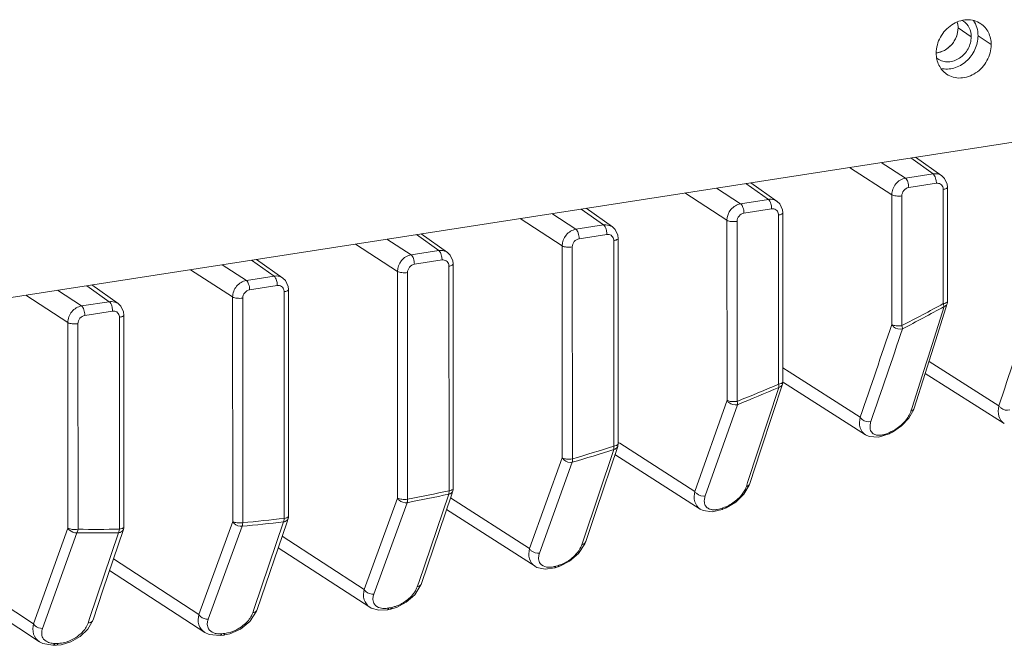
# Model space of a CAD drawing. Header units: millimetres. Extents: x 29170 to 33192, y 36 to 3108.
# Tile 131 of 256: x 30598 to 30662, y 2580 to 2621. Entities that reach past the tile are written whole.
import ezdxf

# ---------------------------------------------------------------- set-up
doc = ezdxf.new("R2010")
doc.units = ezdxf.units.MM
doc.layers.add('细实线', color=7, linetype='Continuous', lineweight=13)

msp = doc.modelspace()

# ---------------------------------------------------------------- linework, layer by layer
at = {"layer": '细实线'}
for p, q in [((30659.335, 2620.251), (30660.197, 2619.666)), ((30661.51, 2619.151), (30660.648, 2619.736)), ((30571.407, 2598.558), (30666.796, 2613.349)), ((30657.695, 2610.663), (30656.221, 2611.709)), ((30658.272, 2610.534), (30656.546, 2611.759)), ((30654.976, 2609.292), (30652.211, 2611.087)), ((30655.875, 2610.381), (30654.289, 2611.41)), ((30655.875, 2610.381), (30657.695, 2610.663)), ((30658.449, 2610.365), (30658.272, 2610.534)), ((30658.626, 2609.987), (30658.449, 2610.365)), ((30645.046, 2608.702), (30643.461, 2609.731)), ((30646.867, 2608.984), (30645.393, 2610.03)), ((30647.444, 2608.854), (30645.717, 2610.08)), ((30656.09, 2609.761), (30657.91, 2610.044)), ((30658.362, 2609.641), (30658.364, 2602.14)), ((30658.646, 2609.787), (30658.626, 2609.987)), ((30658.646, 2609.787), (30658.648, 2602.289)), ((30644.148, 2607.613), (30641.382, 2609.408)), ((30645.046, 2608.702), (30646.867, 2608.984)), ((30654.978, 2600.765), (30654.976, 2609.292)), ((30655.641, 2600.694), (30655.639, 2609.218)), ((30634.565, 2608.351), (30636.038, 2607.305)), ((30634.889, 2608.401), (30636.616, 2607.175)), ((30645.262, 2608.082), (30647.082, 2608.365)), ((30647.621, 2608.686), (30647.444, 2608.854)), ((30647.797, 2608.308), (30647.621, 2608.686)), ((30647.818, 2608.108), (30647.797, 2608.308)), ((30633.32, 2605.934), (30630.554, 2607.729)), ((30634.218, 2607.023), (30632.633, 2608.051)), ((30647.534, 2607.962), (30647.536, 2596.852)), ((30647.818, 2608.108), (30647.821, 2596.998)), ((30634.218, 2607.023), (30636.038, 2607.305)), ((30636.791, 2607.01), (30636.616, 2607.175)), ((30636.968, 2606.633), (30636.791, 2607.01)), ((30644.151, 2595.79), (30644.148, 2607.613)), ((30644.814, 2595.716), (30644.811, 2607.539)), ((30623.39, 2605.343), (30621.805, 2606.372)), ((30625.21, 2605.626), (30623.737, 2606.672)), ((30625.787, 2605.496), (30624.061, 2606.722)), ((30634.434, 2606.403), (30636.254, 2606.686)), ((30636.99, 2606.429), (30636.968, 2606.633)), ((30636.99, 2606.429), (30636.993, 2592.926)), ((30622.492, 2604.255), (30619.726, 2606.05)), ((30633.323, 2592.012), (30633.32, 2605.934)), ((30633.986, 2591.939), (30633.983, 2605.86)), ((30636.705, 2606.283), (30636.709, 2592.78)), ((30623.39, 2605.343), (30625.21, 2605.626)), ((30625.965, 2605.328), (30625.787, 2605.496)), ((30626.141, 2604.95), (30625.965, 2605.328)), ((30612.562, 2603.664), (30610.976, 2604.693)), ((30614.382, 2603.947), (30612.908, 2604.993)), ((30614.959, 2603.817), (30613.233, 2605.043)), ((30623.606, 2604.724), (30625.426, 2605.006)), ((30625.877, 2604.603), (30625.881, 2589.854)), ((30626.162, 2604.75), (30626.141, 2604.95)), ((30626.162, 2604.75), (30626.165, 2590)), ((30611.663, 2602.576), (30608.898, 2604.371)), ((30612.562, 2603.664), (30614.382, 2603.947)), ((30615.136, 2603.649), (30614.959, 2603.817)), ((30622.495, 2589.367), (30622.492, 2604.255)), ((30623.158, 2589.293), (30623.154, 2604.181)), ((30603.554, 2602.268), (30602.08, 2603.314)), ((30604.131, 2602.138), (30602.405, 2603.364)), ((30612.777, 2603.045), (30614.598, 2603.327)), ((30615.313, 2603.271), (30615.136, 2603.649)), ((30615.333, 2603.071), (30615.313, 2603.271)), ((30600.835, 2600.897), (30598.07, 2602.692)), ((30601.734, 2601.985), (30600.148, 2603.014)), ((30611.667, 2587.826), (30611.663, 2602.576)), ((30612.33, 2587.753), (30612.326, 2602.502)), ((30615.049, 2602.924), (30615.053, 2588.036)), ((30615.333, 2603.071), (30615.337, 2588.183)), ((30601.734, 2601.985), (30603.554, 2602.268)), ((30604.308, 2601.97), (30604.131, 2602.138)), ((30604.485, 2601.592), (30604.308, 2601.97)), ((30657.984, 2600.109), (30658.625, 2602.139)), ((30658.407, 2602.001), (30658.415, 2601.943)), ((30601.949, 2601.366), (30603.769, 2601.648)), ((30604.221, 2601.245), (30604.224, 2587.324)), ((30604.505, 2601.392), (30604.485, 2601.592)), ((30604.505, 2601.392), (30604.509, 2587.47)), ((30600.839, 2587.394), (30600.835, 2600.897)), ((30601.501, 2587.321), (30601.498, 2600.823)), ((30662.021, 2595.432), (30657.425, 2598.344)), ((30648.238, 2597.653), (30647.821, 2597.918)), ((30652.907, 2594.68), (30648.238, 2597.653)), ((30657.175, 2597.558), (30662.373, 2594.265)), ((30647.166, 2594.92), (30647.796, 2596.842)), ((30647.563, 2596.702), (30647.564, 2596.641)), ((30647.864, 2596.949), (30653.258, 2593.514)), ((30647.563, 2596.64), (30645.506, 2590.385)), ((30642.042, 2589.805), (30644.151, 2595.79)), ((30642.723, 2589.517), (30644.835, 2595.503)), ((30656.314, 2595.326), (30656.237, 2595.085)), ((30656.421, 2595.194), (30656.452, 2595.283)), ((30655.018, 2593.691), (30655.628, 2594.103)), ((30654.116, 2593.359), (30654.815, 2593.588)), ((30654.815, 2593.588), (30655.016, 2593.69)), ((30654.949, 2593.735), (30654.848, 2593.684)), ((30655.051, 2593.787), (30654.949, 2593.735)), ((30655.018, 2593.691), (30655.039, 2593.713)), ((30637.098, 2592.971), (30637.044, 2593.006)), ((30642.042, 2589.805), (30637.098, 2592.971)), ((30636.713, 2592.56), (30634.698, 2586.569)), ((30636.72, 2592.624), (30636.714, 2592.561)), ((30636.787, 2592.232), (30642.395, 2588.64)), ((30636.967, 2592.766), (30636.967, 2592.766)), ((30631.176, 2586.054), (30633.323, 2592.012)), ((30631.836, 2585.758), (30633.985, 2591.717)), ((30645.261, 2589.623), (30645.617, 2590.222)), ((30645.506, 2590.385), (30645.423, 2590.132)), ((30645.617, 2590.222), (30645.658, 2590.335)), ((30625.862, 2589.628), (30623.888, 2583.822)), ((30624.072, 2583.759), (30626.046, 2589.566)), ((30625.876, 2589.694), (30625.863, 2589.628)), ((30626.046, 2589.566), (30626.139, 2589.839)), ((30644.725, 2589.1), (30645.261, 2589.623)), ((30620.31, 2583.368), (30622.495, 2589.367)), ((30620.948, 2583.067), (30623.134, 2589.066)), ((30631.176, 2586.054), (30625.988, 2589.395)), ((30644.095, 2588.727), (30644.725, 2589.1)), ((30625.727, 2588.627), (30631.534, 2584.886)), ((30643.173, 2588.462), (30643.824, 2588.617)), ((30643.824, 2588.617), (30644.027, 2588.698)), ((30643.977, 2588.762), (30643.876, 2588.721)), ((30644.078, 2588.803), (30643.977, 2588.762)), ((30644.027, 2588.698), (30644.095, 2588.727)), ((30609.443, 2581.722), (30611.667, 2587.826)), ((30615.011, 2587.807), (30613.077, 2582.116)), ((30613.279, 2582.047), (30615.214, 2587.738)), ((30615.032, 2587.874), (30615.011, 2587.807)), ((30615.214, 2587.738), (30615.311, 2588.022)), ((30615.31, 2588.02), (30615.31, 2588.021)), ((30598.577, 2581.116), (30600.839, 2587.394)), ((30599.171, 2580.811), (30601.432, 2587.09)), ((30604.16, 2587.092), (30602.264, 2581.45)), ((30604.188, 2587.16), (30604.16, 2587.092)), ((30610.06, 2581.418), (30612.283, 2587.523)), ((30620.31, 2583.368), (30614.916, 2586.86)), ((30634.388, 2585.723), (30634.808, 2586.365)), ((30634.698, 2586.569), (30634.609, 2586.306)), ((30634.808, 2586.365), (30634.865, 2586.514)), ((30614.655, 2586.095), (30620.678, 2582.195)), ((30633.804, 2585.215), (30634.388, 2585.723)), ((30609.443, 2581.722), (30603.832, 2585.374)), ((30633.156, 2584.886), (30633.804, 2585.215)), ((30598.577, 2581.116), (30592.736, 2584.937)), ((30603.575, 2584.61), (30609.827, 2580.54)), ((30632.197, 2584.694), (30632.831, 2584.785)), ((30632.828, 2584.784), (30633.034, 2584.845)), ((30633.004, 2584.927), (30632.903, 2584.896)), ((30633.106, 2584.957), (30633.004, 2584.927)), ((30633.034, 2584.845), (30633.156, 2584.886)), ((30592.485, 2584.172), (30598.977, 2579.925)), ((30623.888, 2583.822), (30623.795, 2583.548)), ((30624.035, 2583.66), (30624.072, 2583.759)), ((30623.628, 2583.018), (30624.035, 2583.66)), ((30622.428, 2582.189), (30623.068, 2582.524)), ((30623.068, 2582.524), (30623.628, 2583.018)), ((30612.793, 2581.268), (30613.236, 2581.934)), ((30613.077, 2582.116), (30612.98, 2581.832)), ((30613.236, 2581.934), (30613.279, 2582.047)), ((30621.279, 2581.999), (30621.835, 2582.034)), ((30621.835, 2582.034), (30622.038, 2582.075)), ((30622.019, 2582.169), (30621.93, 2582.151)), ((30622.133, 2582.192), (30622.019, 2582.169)), ((30622.038, 2582.075), (30622.428, 2582.189)), ((30622.038, 2582.075), (30622.039, 2582.075)), ((30602.145, 2580.765), (30602.487, 2581.375)), ((30602.264, 2581.45), (30602.166, 2581.157)), ((30601.631, 2580.274), (30602.145, 2580.765)), ((30609.827, 2580.541), (30610.112, 2580.405)), ((30611.159, 2580.481), (30611.029, 2580.467)), ((30598.977, 2579.925), (30599.18, 2579.818)), ((30600.386, 2579.732), (30601.028, 2579.925)), ((30601.028, 2579.925), (30601.631, 2580.274)), ((30610.112, 2580.405), (30610.838, 2580.338)), ((30610.838, 2580.338), (30611.04, 2580.36)), ((30610.937, 2580.419), (30610.957, 2580.459)), ((30611.029, 2580.467), (30610.957, 2580.459)), ((30611.04, 2580.36), (30611.476, 2580.45)), ((30599.18, 2579.818), (30599.838, 2579.698)), ((30599.835, 2579.698), (30600.041, 2579.701)), ((30599.947, 2579.764), (30599.983, 2579.821)), ((30600.04, 2579.822), (30599.983, 2579.821)), ((30600.186, 2579.823), (30600.04, 2579.822)), ((30600.041, 2579.701), (30600.386, 2579.732))]:
    msp.add_line(p, q, dxfattribs=at)
for points in [[(30656.452, 2595.282), (30657.17, 2597.54), (30657.984, 2600.109)], [(30645.658, 2590.335), (30646.362, 2592.472), (30647.166, 2594.92)], [(30655.628, 2594.103), (30656.105, 2594.617), (30656.421, 2595.194)], [(30653.259, 2593.514), (30653.502, 2593.402), (30654.116, 2593.359)], [(30634.865, 2586.513), (30635.554, 2588.563), (30636.967, 2592.767)], [(30642.396, 2588.639), (30642.59, 2588.542), (30643.173, 2588.462)], [(30602.487, 2581.375), (30603.138, 2583.311), (30604.483, 2587.311)], [(30631.529, 2584.89), (30631.656, 2584.819), (30632.197, 2584.694)], [(30620.672, 2582.2), (30620.764, 2582.145), (30621.279, 2581.999)], [(30611.476, 2580.45), (30612.177, 2580.767), (30612.793, 2581.268)]]:
    msp.add_lwpolyline(points, dxfattribs=at)
for centre, radius, start, end in [((30659.074, 2619.798), 1.088, 55.85416, 60.26323), ((30657.78, 2619.92), 1.314, 275.24526, 278.82), ((30658.617, 2619.122), 1.096, 231.09157, 235.84946), ((29088.748, 3114.297), 1656.626, 341.747456, 342.194834), ((30596.215, 2715.345), 129.34, 297.37473, 298.74359), ((28233.196, 3367.896), 2543.298, 342.316006, 342.472395), ((30658.145, 2602.289), 0.503, 342.39812, 359.96304), ((28304.821, 3397.163), 2481.429, 341.13159, 341.280023), ((28251.766, 3416.616), 2538.68, 341.102576, 341.247742), ((30598.543, 2710.53), 123.787, 291.94995, 293.31525), ((30647.318, 2596.998), 0.503, 341.74239, 359.95706), ((30598.482, 2710.549), 124.033, 291.94511, 293.31035), ((30600.4, 2705.446), 118.372, 286.48346, 287.8628), ((30636.49, 2592.927), 0.503, 341.31212, 359.95285), ((30600.324, 2705.462), 118.621, 286.48541, 287.86472), ((30601.651, 2700.304), 113.293, 280.93094, 282.33976), ((30601.724, 2700.295), 113.052, 280.92931, 282.33813), ((30625.662, 2590.001), 0.503, 341.09862, 359.95051), ((30602.433, 2695.273), 108.2, 275.22318, 276.67587), ((30602.504, 2695.275), 107.97, 275.22142, 276.67412), ((30614.834, 2588.183), 0.503, 341.09945, 359.95004), ((30602.686, 2690.557), 103.475, 269.30549, 270.81631), ((30602.745, 2690.572), 103.259, 269.30973, 270.82058), ((30604.005, 2587.47), 0.503, 341.31779, 359.9512), ((30621.529, 2584.691), 2.575, 305.59558, 314.06234), ((30610.734, 2583.02), 2.586, 300.04289, 311.24432)]:
    msp.add_arc(centre, radius, start, end, dxfattribs=at)
for points, knots in [([(30657.901, 2618.592), (30657.9, 2618.953), (30658.104, 2619.69), (30658.849, 2620.516), (30659.72, 2620.828), (30660.396, 2620.754), (30660.696, 2620.616), (30660.828, 2620.527)], [0, 0, 0, 0, 0.258532, 0.521314, 0.768693, 0.885877, 1, 1, 1, 1]), ([(30659.335, 2620.251), (30659.335, 2620.285), (30659.33, 2620.416), (30659.308, 2620.547), (30659.28, 2620.642)], [0, 0, 0, 0, 0.253863, 1, 1, 1, 1]), ([(30660.197, 2619.666), (30660.197, 2619.87), (30660.114, 2620.274), (30659.844, 2620.59), (30659.685, 2620.698)], [0, 0, 0, 0, 0.5147, 1, 1, 1, 1]), ([(30660.346, 2620.737), (30660.445, 2620.596), (30660.599, 2620.272), (30660.648, 2619.917), (30660.648, 2619.736)], [0, 0, 0, 0, 0.488741, 1, 1, 1, 1]), ([(30657.893, 2618.612), (30658.082, 2618.628), (30658.465, 2618.749), (30658.935, 2619.129), (30659.254, 2619.651), (30659.335, 2620.054), (30659.335, 2620.251)], [0, 0, 0, 0, 0.240026, 0.493023, 0.750003, 1, 1, 1, 1]), ([(30657.982, 2618.622), (30658.347, 2618.679), (30659.047, 2619.11), (30659.335, 2619.872), (30659.335, 2620.251)], [0, 0, 0, 0, 0.494368, 1, 1, 1, 1]), ([(30660.828, 2620.527), (30661.04, 2620.383), (30661.4, 2619.961), (30661.51, 2619.423), (30661.51, 2619.151)], [0, 0, 0, 0, 0.485359, 1, 1, 1, 1]), ([(30658.002, 2618.215), (30658.101, 2618.148), (30658.326, 2618.045), (30658.832, 2617.99), (30659.486, 2618.224), (30660.044, 2618.843), (30660.197, 2619.395), (30660.197, 2619.666)], [0, 0, 0, 0, 0.114124, 0.231311, 0.478692, 0.741458, 1, 1, 1, 1]), ([(30660.648, 2619.736), (30660.648, 2619.425), (30660.498, 2618.79), (30659.923, 2618.02), (30659.109, 2617.55), (30658.486, 2617.521), (30658.208, 2617.587)], [0, 0, 0, 0, 0.254437, 0.515012, 0.766325, 1, 1, 1, 1]), ([(30661.51, 2619.151), (30661.51, 2618.79), (30661.306, 2618.053), (30660.562, 2617.228), (30659.69, 2616.916), (30659.015, 2616.989), (30658.714, 2617.127), (30658.582, 2617.217)], [0, 0, 0, 0, 0.258532, 0.521314, 0.768693, 0.885877, 1, 1, 1, 1]), ([(30658.582, 2617.217), (30658.37, 2617.36), (30658.011, 2617.783), (30657.901, 2618.32), (30657.901, 2618.592)], [0, 0, 0, 0, 0.485359, 1, 1, 1, 1]), ([(30654.976, 2609.292), (30654.976, 2609.545), (30655.167, 2610.052), (30655.631, 2610.342), (30655.875, 2610.381)], [0, 0, 0, 0, 0.50593, 1, 1, 1, 1]), ([(30655.875, 2610.381), (30655.953, 2610.327), (30656.053, 2610.106), (30656.09, 2609.889), (30656.09, 2609.761)], [0, 0, 0, 0, 0.427711, 1, 1, 1, 1]), ([(30657.695, 2610.663), (30657.746, 2610.671), (30657.945, 2610.684), (30658.15, 2610.62), (30658.271, 2610.534)], [0, 0, 0, 0, 0.259961, 1, 1, 1, 1]), ([(30657.695, 2610.663), (30657.716, 2610.648), (30657.812, 2610.546), (30657.857, 2610.409), (30657.881, 2610.3)], [0, 0, 0, 0, 0.187387, 1, 1, 1, 1]), ([(30655.639, 2609.218), (30655.639, 2609.345), (30655.735, 2609.599), (30655.968, 2609.742), (30656.09, 2609.761)], [0, 0, 0, 0, 0.505356, 1, 1, 1, 1]), ([(30657.91, 2610.044), (30658.004, 2610.058), (30658.212, 2610.022), (30658.326, 2609.844), (30658.349, 2609.752)], [0, 0, 0, 0, 0.500178, 1, 1, 1, 1]), ([(30658.646, 2609.787), (30658.646, 2609.748), (30658.534, 2609.669), (30658.433, 2609.652), (30658.362, 2609.641)], [0, 0, 0, 0, 0.348997, 1, 1, 1, 1]), ([(30646.867, 2608.984), (30646.918, 2608.992), (30647.117, 2609.005), (30647.322, 2608.941), (30647.443, 2608.855)], [0, 0, 0, 0, 0.259961, 1, 1, 1, 1]), ([(30646.867, 2608.984), (30646.888, 2608.969), (30646.984, 2608.867), (30647.029, 2608.73), (30647.053, 2608.621)], [0, 0, 0, 0, 0.187387, 1, 1, 1, 1]), ([(30654.976, 2609.292), (30655.059, 2609.238), (30655.291, 2609.199), (30655.515, 2609.199), (30655.639, 2609.218)], [0, 0, 0, 0, 0.439135, 1, 1, 1, 1]), ([(30644.148, 2607.613), (30644.148, 2607.866), (30644.338, 2608.373), (30644.803, 2608.663), (30645.046, 2608.702)], [0, 0, 0, 0, 0.50593, 1, 1, 1, 1]), ([(30645.046, 2608.702), (30645.125, 2608.648), (30645.224, 2608.427), (30645.262, 2608.21), (30645.262, 2608.082)], [0, 0, 0, 0, 0.427711, 1, 1, 1, 1]), ([(30647.082, 2608.365), (30647.176, 2608.379), (30647.384, 2608.342), (30647.498, 2608.164), (30647.52, 2608.072)], [0, 0, 0, 0, 0.500178, 1, 1, 1, 1]), ([(30644.811, 2607.539), (30644.811, 2607.666), (30644.907, 2607.92), (30645.14, 2608.063), (30645.262, 2608.082)], [0, 0, 0, 0, 0.505356, 1, 1, 1, 1]), ([(30647.818, 2608.108), (30647.818, 2608.069), (30647.705, 2607.99), (30647.605, 2607.973), (30647.534, 2607.962)], [0, 0, 0, 0, 0.348997, 1, 1, 1, 1]), ([(30633.32, 2605.934), (30633.32, 2606.186), (30633.51, 2606.694), (30633.975, 2606.984), (30634.218, 2607.023)], [0, 0, 0, 0, 0.50593, 1, 1, 1, 1]), ([(30634.218, 2607.023), (30634.297, 2606.969), (30634.396, 2606.748), (30634.434, 2606.531), (30634.434, 2606.403)], [0, 0, 0, 0, 0.427711, 1, 1, 1, 1]), ([(30636.038, 2607.305), (30636.09, 2607.313), (30636.289, 2607.326), (30636.494, 2607.262), (30636.615, 2607.176)], [0, 0, 0, 0, 0.259968, 1, 1, 1, 1]), ([(30636.038, 2607.305), (30636.06, 2607.29), (30636.156, 2607.188), (30636.201, 2607.051), (30636.225, 2606.942)], [0, 0, 0, 0, 0.187387, 1, 1, 1, 1]), ([(30644.148, 2607.613), (30644.231, 2607.559), (30644.463, 2607.52), (30644.686, 2607.52), (30644.811, 2607.539)], [0, 0, 0, 0, 0.439135, 1, 1, 1, 1]), ([(30633.983, 2605.86), (30633.983, 2605.987), (30634.079, 2606.241), (30634.312, 2606.384), (30634.434, 2606.403)], [0, 0, 0, 0, 0.505356, 1, 1, 1, 1]), ([(30636.254, 2606.686), (30636.348, 2606.7), (30636.556, 2606.663), (30636.67, 2606.485), (30636.692, 2606.393)], [0, 0, 0, 0, 0.500168, 1, 1, 1, 1]), ([(30636.99, 2606.429), (30636.99, 2606.39), (30636.877, 2606.311), (30636.776, 2606.294), (30636.705, 2606.283)], [0, 0, 0, 0, 0.348997, 1, 1, 1, 1]), ([(30633.32, 2605.934), (30633.403, 2605.88), (30633.634, 2605.841), (30633.858, 2605.841), (30633.983, 2605.86)], [0, 0, 0, 0, 0.439135, 1, 1, 1, 1]), ([(30622.492, 2604.255), (30622.492, 2604.507), (30622.682, 2605.015), (30623.146, 2605.305), (30623.39, 2605.343)], [0, 0, 0, 0, 0.50593, 1, 1, 1, 1]), ([(30623.39, 2605.343), (30623.469, 2605.29), (30623.568, 2605.069), (30623.606, 2604.852), (30623.606, 2604.724)], [0, 0, 0, 0, 0.427711, 1, 1, 1, 1]), ([(30625.21, 2605.626), (30625.261, 2605.633), (30625.461, 2605.647), (30625.666, 2605.583), (30625.786, 2605.497)], [0, 0, 0, 0, 0.259961, 1, 1, 1, 1]), ([(30625.21, 2605.626), (30625.232, 2605.611), (30625.328, 2605.509), (30625.373, 2605.372), (30625.397, 2605.263)], [0, 0, 0, 0, 0.187387, 1, 1, 1, 1]), ([(30623.154, 2604.181), (30623.154, 2604.307), (30623.25, 2604.561), (30623.484, 2604.705), (30623.606, 2604.724)], [0, 0, 0, 0, 0.505356, 1, 1, 1, 1]), ([(30625.426, 2605.006), (30625.519, 2605.021), (30625.727, 2604.984), (30625.842, 2604.806), (30625.864, 2604.714)], [0, 0, 0, 0, 0.500178, 1, 1, 1, 1]), ([(30626.162, 2604.75), (30626.162, 2604.711), (30626.049, 2604.632), (30625.948, 2604.614), (30625.877, 2604.603)], [0, 0, 0, 0, 0.348997, 1, 1, 1, 1]), ([(30614.382, 2603.947), (30614.433, 2603.954), (30614.633, 2603.968), (30614.838, 2603.903), (30614.958, 2603.818)], [0, 0, 0, 0, 0.259961, 1, 1, 1, 1]), ([(30614.382, 2603.947), (30614.403, 2603.932), (30614.499, 2603.83), (30614.544, 2603.693), (30614.569, 2603.584)], [0, 0, 0, 0, 0.187387, 1, 1, 1, 1]), ([(30622.492, 2604.255), (30622.574, 2604.201), (30622.806, 2604.162), (30623.03, 2604.162), (30623.154, 2604.181)], [0, 0, 0, 0, 0.439135, 1, 1, 1, 1]), ([(30611.663, 2602.576), (30611.663, 2602.828), (30611.854, 2603.336), (30612.318, 2603.626), (30612.562, 2603.664)], [0, 0, 0, 0, 0.50593, 1, 1, 1, 1]), ([(30612.562, 2603.664), (30612.641, 2603.611), (30612.74, 2603.39), (30612.777, 2603.173), (30612.777, 2603.045)], [0, 0, 0, 0, 0.427711, 1, 1, 1, 1]), ([(30614.598, 2603.327), (30614.691, 2603.342), (30614.899, 2603.305), (30615.013, 2603.127), (30615.036, 2603.035)], [0, 0, 0, 0, 0.500178, 1, 1, 1, 1]), ([(30611.663, 2602.576), (30611.746, 2602.522), (30611.978, 2602.483), (30612.202, 2602.483), (30612.326, 2602.502)], [0, 0, 0, 0, 0.439135, 1, 1, 1, 1]), ([(30612.326, 2602.502), (30612.326, 2602.628), (30612.422, 2602.882), (30612.655, 2603.026), (30612.777, 2603.045)], [0, 0, 0, 0, 0.505356, 1, 1, 1, 1]), ([(30615.333, 2603.071), (30615.334, 2603.032), (30615.221, 2602.953), (30615.12, 2602.935), (30615.049, 2602.924)], [0, 0, 0, 0, 0.348997, 1, 1, 1, 1]), ([(30600.835, 2600.897), (30600.835, 2601.149), (30601.026, 2601.657), (30601.49, 2601.947), (30601.734, 2601.985)], [0, 0, 0, 0, 0.50593, 1, 1, 1, 1]), ([(30601.734, 2601.985), (30601.812, 2601.932), (30601.912, 2601.711), (30601.949, 2601.494), (30601.949, 2601.366)], [0, 0, 0, 0, 0.427711, 1, 1, 1, 1]), ([(30603.554, 2602.268), (30603.605, 2602.275), (30603.804, 2602.289), (30604.009, 2602.224), (30604.13, 2602.139)], [0, 0, 0, 0, 0.259961, 1, 1, 1, 1]), ([(30603.554, 2602.268), (30603.575, 2602.253), (30603.671, 2602.151), (30603.716, 2602.014), (30603.74, 2601.904)], [0, 0, 0, 0, 0.187387, 1, 1, 1, 1]), ([(30658.559, 2602.197), (30658.545, 2602.19), (30658.483, 2602.166), (30658.416, 2602.151), (30658.364, 2602.143)], [0, 0, 0, 0, 0.215702, 1, 1, 1, 1]), ([(30658.415, 2601.943), (30658.44, 2601.951), (30658.529, 2601.99), (30658.603, 2602.07), (30658.625, 2602.138)], [0, 0, 0, 0, 0.271991, 1, 1, 1, 1]), ([(30658.648, 2602.289), (30658.648, 2602.281), (30658.636, 2602.236), (30658.591, 2602.212), (30658.559, 2602.197)], [0, 0, 0, 0, 0.189401, 1, 1, 1, 1]), ([(30601.498, 2600.823), (30601.498, 2600.949), (30601.594, 2601.203), (30601.827, 2601.347), (30601.949, 2601.366)], [0, 0, 0, 0, 0.505356, 1, 1, 1, 1]), ([(30603.769, 2601.648), (30603.863, 2601.663), (30604.071, 2601.626), (30604.185, 2601.448), (30604.208, 2601.356)], [0, 0, 0, 0, 0.500178, 1, 1, 1, 1]), ([(30604.505, 2601.392), (30604.505, 2601.353), (30604.393, 2601.274), (30604.292, 2601.256), (30604.221, 2601.245)], [0, 0, 0, 0, 0.348997, 1, 1, 1, 1]), ([(30600.835, 2600.897), (30600.918, 2600.843), (30601.15, 2600.803), (30601.374, 2600.804), (30601.498, 2600.823)], [0, 0, 0, 0, 0.439135, 1, 1, 1, 1]), ([(30655.641, 2600.692), (30655.517, 2600.672), (30655.293, 2600.672), (30655.061, 2600.712), (30654.978, 2600.765)], [0, 0, 0, 0, 0.560989, 1, 1, 1, 1]), ([(30654.978, 2600.765), (30655.008, 2600.709), (30655.183, 2600.507), (30655.496, 2600.429), (30655.687, 2600.489)], [0, 0, 0, 0, 0.240434, 1, 1, 1, 1]), ([(30655.687, 2600.489), (30655.686, 2600.503), (30655.679, 2600.572), (30655.659, 2600.64), (30655.641, 2600.692)], [0, 0, 0, 0, 0.206005, 1, 1, 1, 1]), ([(30647.731, 2596.905), (30647.718, 2596.899), (30647.655, 2596.874), (30647.589, 2596.86), (30647.536, 2596.851)], [0, 0, 0, 0, 0.215702, 1, 1, 1, 1]), ([(30647.564, 2596.641), (30647.592, 2596.648), (30647.689, 2596.685), (30647.772, 2596.769), (30647.796, 2596.841)], [0, 0, 0, 0, 0.272893, 1, 1, 1, 1]), ([(30647.821, 2596.998), (30647.821, 2596.989), (30647.809, 2596.945), (30647.764, 2596.92), (30647.731, 2596.905)], [0, 0, 0, 0, 0.189401, 1, 1, 1, 1]), ([(30644.151, 2595.79), (30644.179, 2595.735), (30644.347, 2595.536), (30644.647, 2595.454), (30644.836, 2595.503)], [0, 0, 0, 0, 0.240049, 1, 1, 1, 1]), ([(30644.814, 2595.717), (30644.689, 2595.697), (30644.466, 2595.697), (30644.234, 2595.737), (30644.151, 2595.79)], [0, 0, 0, 0, 0.56097, 1, 1, 1, 1]), ([(30644.836, 2595.503), (30644.837, 2595.518), (30644.839, 2595.59), (30644.827, 2595.661), (30644.814, 2595.717)], [0, 0, 0, 0, 0.210145, 1, 1, 1, 1]), ([(30662.368, 2594.268), (30662.203, 2594.372), (30661.936, 2594.759), (30661.969, 2595.207), (30662.021, 2595.432)], [0, 0, 0, 0, 0.457708, 1, 1, 1, 1]), ([(30662.021, 2595.432), (30662.052, 2595.375), (30662.232, 2595.173), (30662.551, 2595.097), (30662.743, 2595.163)], [0, 0, 0, 0, 0.240509, 1, 1, 1, 1]), ([(30656.237, 2595.085), (30656.217, 2595.021), (30656.102, 2594.737), (30655.916, 2594.485), (30655.752, 2594.313)], [0, 0, 0, 0, 0.219342, 1, 1, 1, 1]), ([(30656.452, 2595.282), (30656.43, 2595.214), (30656.354, 2595.132), (30656.263, 2595.094), (30656.237, 2595.085)], [0, 0, 0, 0, 0.724929, 1, 1, 1, 1]), ([(30653.255, 2593.517), (30653.089, 2593.622), (30652.819, 2594.007), (30652.853, 2594.457), (30652.907, 2594.68)], [0, 0, 0, 0, 0.461604, 1, 1, 1, 1]), ([(30652.907, 2594.68), (30652.937, 2594.624), (30653.111, 2594.422), (30653.42, 2594.343), (30653.611, 2594.401)], [0, 0, 0, 0, 0.240382, 1, 1, 1, 1]), ([(30653.548, 2594.038), (30653.547, 2594.067), (30653.552, 2594.19), (30653.58, 2594.312), (30653.611, 2594.401)], [0, 0, 0, 0, 0.231085, 1, 1, 1, 1]), ([(30654.119, 2593.493), (30654.092, 2593.494), (30653.991, 2593.502), (30653.891, 2593.529), (30653.825, 2593.562)], [0, 0, 0, 0, 0.273546, 1, 1, 1, 1]), ([(30654.471, 2593.538), (30654.44, 2593.529), (30654.325, 2593.503), (30654.206, 2593.49), (30654.119, 2593.493)], [0, 0, 0, 0, 0.27071, 1, 1, 1, 1]), ([(30654.848, 2593.684), (30654.756, 2593.637), (30654.631, 2593.584), (30654.502, 2593.546), (30654.471, 2593.538)], [0, 0, 0, 0, 0.762518, 1, 1, 1, 1]), ([(30654.815, 2593.588), (30654.821, 2593.591), (30654.848, 2593.615), (30654.849, 2593.655), (30654.848, 2593.684)], [0, 0, 0, 0, 0.186436, 1, 1, 1, 1]), ([(30636.904, 2592.834), (30636.891, 2592.828), (30636.828, 2592.803), (30636.761, 2592.788), (30636.709, 2592.78)], [0, 0, 0, 0, 0.215702, 1, 1, 1, 1]), ([(30636.993, 2592.926), (30636.993, 2592.918), (30636.981, 2592.873), (30636.936, 2592.849), (30636.904, 2592.834)], [0, 0, 0, 0, 0.189401, 1, 1, 1, 1]), ([(30636.714, 2592.561), (30636.744, 2592.566), (30636.849, 2592.601), (30636.941, 2592.689), (30636.967, 2592.766)], [0, 0, 0, 0, 0.274121, 1, 1, 1, 1]), ([(30633.323, 2592.012), (30633.351, 2591.959), (30633.512, 2591.763), (30633.799, 2591.678), (30633.985, 2591.717)], [0, 0, 0, 0, 0.23939, 1, 1, 1, 1]), ([(30633.986, 2591.939), (30633.862, 2591.919), (30633.638, 2591.919), (30633.406, 2591.959), (30633.323, 2592.012)], [0, 0, 0, 0, 0.56095, 1, 1, 1, 1]), ([(30633.985, 2591.717), (30633.988, 2591.733), (30633.998, 2591.806), (30633.994, 2591.881), (30633.986, 2591.939)], [0, 0, 0, 0, 0.21406, 1, 1, 1, 1]), ([(30645.658, 2590.335), (30645.634, 2590.262), (30645.55, 2590.177), (30645.451, 2590.14), (30645.423, 2590.132)], [0, 0, 0, 0, 0.723859, 1, 1, 1, 1]), ([(30625.863, 2589.628), (30625.895, 2589.633), (30626.009, 2589.665), (30626.111, 2589.757), (30626.138, 2589.838)], [0, 0, 0, 0, 0.275653, 1, 1, 1, 1]), ([(30626.076, 2589.908), (30626.063, 2589.902), (30626, 2589.877), (30625.933, 2589.862), (30625.881, 2589.854)], [0, 0, 0, 0, 0.215702, 1, 1, 1, 1]), ([(30626.165, 2590), (30626.165, 2589.992), (30626.153, 2589.947), (30626.108, 2589.923), (30626.076, 2589.908)], [0, 0, 0, 0, 0.189401, 1, 1, 1, 1]), ([(30642.393, 2588.641), (30642.225, 2588.749), (30641.952, 2589.133), (30641.986, 2589.584), (30642.042, 2589.805)], [0, 0, 0, 0, 0.466789, 1, 1, 1, 1]), ([(30642.042, 2589.805), (30642.07, 2589.751), (30642.237, 2589.551), (30642.535, 2589.469), (30642.723, 2589.517)], [0, 0, 0, 0, 0.23997, 1, 1, 1, 1]), ([(30645.423, 2590.132), (30645.404, 2590.075), (30645.3, 2589.82), (30645.135, 2589.594), (30644.99, 2589.437)], [0, 0, 0, 0, 0.221769, 1, 1, 1, 1]), ([(30622.495, 2589.367), (30622.522, 2589.315), (30622.676, 2589.123), (30622.951, 2589.036), (30623.134, 2589.066)], [0, 0, 0, 0, 0.238494, 1, 1, 1, 1]), ([(30623.158, 2589.293), (30623.034, 2589.274), (30622.81, 2589.274), (30622.578, 2589.313), (30622.495, 2589.367)], [0, 0, 0, 0, 0.560931, 1, 1, 1, 1]), ([(30623.134, 2589.066), (30623.139, 2589.082), (30623.157, 2589.157), (30623.16, 2589.234), (30623.158, 2589.293)], [0, 0, 0, 0, 0.217719, 1, 1, 1, 1]), ([(30642.659, 2589.171), (30642.659, 2589.199), (30642.665, 2589.316), (30642.693, 2589.432), (30642.723, 2589.517)], [0, 0, 0, 0, 0.232966, 1, 1, 1, 1]), ([(30644.99, 2589.437), (30644.928, 2589.371), (30644.66, 2589.112), (30644.339, 2588.907), (30644.078, 2588.803)], [0, 0, 0, 0, 0.244789, 1, 1, 1, 1]), ([(30643.18, 2588.606), (30643.154, 2588.609), (30643.059, 2588.625), (30642.967, 2588.659), (30642.907, 2588.696)], [0, 0, 0, 0, 0.271243, 1, 1, 1, 1]), ([(30643.512, 2588.617), (30643.482, 2588.612), (30643.372, 2588.597), (30643.26, 2588.596), (30643.18, 2588.606)], [0, 0, 0, 0, 0.269702, 1, 1, 1, 1]), ([(30643.824, 2588.617), (30643.831, 2588.62), (30643.865, 2588.644), (30643.873, 2588.689), (30643.876, 2588.721)], [0, 0, 0, 0, 0.193912, 1, 1, 1, 1]), ([(30644.027, 2588.698), (30644.033, 2588.7), (30644.044, 2588.708), (30644.052, 2588.718), (30644.056, 2588.724)], [0, 0, 0, 0, 0.475428, 1, 1, 1, 1]), ([(30611.667, 2587.826), (30611.693, 2587.776), (30611.842, 2587.589), (30612.104, 2587.501), (30612.283, 2587.523)], [0, 0, 0, 0, 0.237382, 1, 1, 1, 1]), ([(30612.33, 2587.753), (30612.205, 2587.733), (30611.982, 2587.733), (30611.75, 2587.773), (30611.667, 2587.826)], [0, 0, 0, 0, 0.560912, 1, 1, 1, 1]), ([(30612.283, 2587.523), (30612.29, 2587.539), (30612.315, 2587.613), (30612.326, 2587.692), (30612.33, 2587.753)], [0, 0, 0, 0, 0.221129, 1, 1, 1, 1]), ([(30615.011, 2587.807), (30615.046, 2587.81), (30615.169, 2587.839), (30615.281, 2587.934), (30615.31, 2588.021)], [0, 0, 0, 0, 0.277487, 1, 1, 1, 1]), ([(30615.248, 2588.09), (30615.235, 2588.084), (30615.172, 2588.059), (30615.105, 2588.045), (30615.053, 2588.036)], [0, 0, 0, 0, 0.215702, 1, 1, 1, 1]), ([(30615.337, 2588.183), (30615.337, 2588.174), (30615.325, 2588.13), (30615.28, 2588.105), (30615.248, 2588.09)], [0, 0, 0, 0, 0.189401, 1, 1, 1, 1]), ([(30600.839, 2587.394), (30600.863, 2587.346), (30601.007, 2587.164), (30601.257, 2587.076), (30601.431, 2587.09)], [0, 0, 0, 0, 0.236056, 1, 1, 1, 1]), ([(30601.501, 2587.321), (30601.377, 2587.301), (30601.153, 2587.301), (30600.921, 2587.341), (30600.839, 2587.394)], [0, 0, 0, 0, 0.560892, 1, 1, 1, 1]), ([(30601.431, 2587.09), (30601.44, 2587.106), (30601.473, 2587.179), (30601.492, 2587.259), (30601.501, 2587.321)], [0, 0, 0, 0, 0.224319, 1, 1, 1, 1]), ([(30604.16, 2587.092), (30604.197, 2587.094), (30604.328, 2587.119), (30604.452, 2587.218), (30604.482, 2587.31)], [0, 0, 0, 0, 0.279635, 1, 1, 1, 1]), ([(30604.419, 2587.377), (30604.406, 2587.371), (30604.343, 2587.346), (30604.277, 2587.332), (30604.224, 2587.324)], [0, 0, 0, 0, 0.215702, 1, 1, 1, 1]), ([(30604.509, 2587.47), (30604.509, 2587.462), (30604.497, 2587.417), (30604.452, 2587.393), (30604.419, 2587.377)], [0, 0, 0, 0, 0.189401, 1, 1, 1, 1]), ([(30634.609, 2586.306), (30634.592, 2586.253), (30634.497, 2586.024), (30634.351, 2585.819), (30634.222, 2585.677)], [0, 0, 0, 0, 0.224543, 1, 1, 1, 1]), ([(30634.865, 2586.513), (30634.839, 2586.436), (30634.746, 2586.348), (30634.64, 2586.313), (30634.609, 2586.306)], [0, 0, 0, 0, 0.722495, 1, 1, 1, 1]), ([(30631.53, 2584.889), (30631.361, 2585), (30631.086, 2585.382), (30631.12, 2585.835), (30631.176, 2586.054)], [0, 0, 0, 0, 0.471869, 1, 1, 1, 1]), ([(30631.176, 2586.054), (30631.203, 2586), (30631.363, 2585.804), (30631.65, 2585.719), (30631.836, 2585.758)], [0, 0, 0, 0, 0.239321, 1, 1, 1, 1]), ([(30631.773, 2585.37), (30631.771, 2585.401), (30631.77, 2585.532), (30631.801, 2585.663), (30631.836, 2585.758)], [0, 0, 0, 0, 0.232555, 1, 1, 1, 1]), ([(30632.488, 2584.826), (30632.422, 2584.825), (30632.201, 2584.835), (30631.974, 2584.941), (30631.881, 2585.066)], [0, 0, 0, 0, 0.299072, 1, 1, 1, 1]), ([(30633.883, 2585.365), (30633.707, 2585.229), (30633.45, 2585.077), (30633.174, 2584.978), (30633.106, 2584.957)], [0, 0, 0, 0, 0.756576, 1, 1, 1, 1]), ([(30632.903, 2584.896), (30632.867, 2584.886), (30632.731, 2584.849), (30632.591, 2584.829), (30632.488, 2584.826)], [0, 0, 0, 0, 0.264815, 1, 1, 1, 1]), ([(30632.831, 2584.785), (30632.839, 2584.787), (30632.88, 2584.811), (30632.896, 2584.86), (30632.903, 2584.896)], [0, 0, 0, 0, 0.19905, 1, 1, 1, 1]), ([(30633.034, 2584.845), (30633.041, 2584.848), (30633.056, 2584.856), (30633.068, 2584.868), (30633.073, 2584.875)], [0, 0, 0, 0, 0.475332, 1, 1, 1, 1]), ([(30624.072, 2583.759), (30624.044, 2583.678), (30623.942, 2583.586), (30623.828, 2583.554), (30623.795, 2583.548)], [0, 0, 0, 0, 0.720849, 1, 1, 1, 1]), ([(30620.673, 2582.199), (30620.501, 2582.312), (30620.222, 2582.694), (30620.253, 2583.15), (30620.31, 2583.368)], [0, 0, 0, 0, 0.476988, 1, 1, 1, 1]), ([(30620.31, 2583.368), (30620.336, 2583.316), (30620.49, 2583.124), (30620.765, 2583.037), (30620.948, 2583.067)], [0, 0, 0, 0, 0.238465, 1, 1, 1, 1]), ([(30620.885, 2582.697), (30620.883, 2582.727), (30620.885, 2582.853), (30620.915, 2582.977), (30620.948, 2583.067)], [0, 0, 0, 0, 0.234769, 1, 1, 1, 1]), ([(30623.708, 2583.347), (30623.685, 2583.303), (30623.576, 2583.119), (30623.437, 2582.955), (30623.319, 2582.841)], [0, 0, 0, 0, 0.231425, 1, 1, 1, 1]), ([(30623.027, 2582.597), (30622.825, 2582.452), (30622.528, 2582.295), (30622.211, 2582.208), (30622.133, 2582.192)], [0, 0, 0, 0, 0.757819, 1, 1, 1, 1]), ([(30612.98, 2581.832), (30612.958, 2581.766), (30612.832, 2581.48), (30612.621, 2581.235), (30612.439, 2581.075)], [0, 0, 0, 0, 0.221805, 1, 1, 1, 1]), ([(30613.279, 2582.047), (30613.27, 2582.019), (30613.209, 2581.905), (30613.077, 2581.846), (30612.98, 2581.832)], [0, 0, 0, 0, 0.232109, 1, 1, 1, 1]), ([(30621.537, 2582.122), (30621.475, 2582.126), (30621.267, 2582.156), (30621.063, 2582.275), (30620.98, 2582.399)], [0, 0, 0, 0, 0.293657, 1, 1, 1, 1]), ([(30621.93, 2582.151), (30621.896, 2582.144), (30621.766, 2582.122), (30621.634, 2582.115), (30621.537, 2582.122)], [0, 0, 0, 0, 0.264588, 1, 1, 1, 1]), ([(30621.835, 2582.034), (30621.846, 2582.036), (30621.894, 2582.058), (30621.918, 2582.112), (30621.93, 2582.151)], [0, 0, 0, 0, 0.20255, 1, 1, 1, 1]), ([(30602.166, 2581.157), (30602.154, 2581.122), (30602.097, 2580.976), (30602.014, 2580.84), (30601.941, 2580.744)], [0, 0, 0, 0, 0.233974, 1, 1, 1, 1]), ([(30602.487, 2581.375), (30602.477, 2581.346), (30602.411, 2581.226), (30602.268, 2581.168), (30602.166, 2581.157)], [0, 0, 0, 0, 0.230581, 1, 1, 1, 1]), ([(30609.824, 2580.542), (30609.648, 2580.657), (30609.359, 2581.039), (30609.387, 2581.503), (30609.443, 2581.722)], [0, 0, 0, 0, 0.482217, 1, 1, 1, 1]), ([(30609.443, 2581.722), (30609.469, 2581.672), (30609.618, 2581.484), (30609.881, 2581.396), (30610.06, 2581.418)], [0, 0, 0, 0, 0.237419, 1, 1, 1, 1]), ([(30609.998, 2581.067), (30609.995, 2581.154), (30610.012, 2581.275), (30610.049, 2581.388), (30610.06, 2581.418)], [0, 0, 0, 0, 0.735021, 1, 1, 1, 1]), ([(30598.973, 2579.927), (30598.793, 2580.045), (30598.498, 2580.427), (30598.521, 2580.897), (30598.577, 2581.116)], [0, 0, 0, 0, 0.487119, 1, 1, 1, 1]), ([(30598.577, 2581.116), (30598.601, 2581.067), (30598.745, 2580.885), (30598.997, 2580.797), (30599.171, 2580.811)], [0, 0, 0, 0, 0.236189, 1, 1, 1, 1]), ([(30601.941, 2580.744), (30601.869, 2580.648), (30601.515, 2580.261), (30601.033, 2579.991), (30600.642, 2579.888)], [0, 0, 0, 0, 0.228158, 1, 1, 1, 1]), ([(30610.589, 2580.467), (30610.531, 2580.476), (30610.336, 2580.523), (30610.154, 2580.653), (30610.081, 2580.776)], [0, 0, 0, 0, 0.288368, 1, 1, 1, 1]), ([(30612.029, 2580.781), (30611.96, 2580.741), (30611.688, 2580.599), (30611.387, 2580.506), (30611.159, 2580.481)], [0, 0, 0, 0, 0.255984, 1, 1, 1, 1]), ([(30599.642, 2579.861), (30599.59, 2579.875), (30599.408, 2579.938), (30599.248, 2580.074), (30599.183, 2580.196)], [0, 0, 0, 0, 0.283191, 1, 1, 1, 1]), ([(30610.957, 2580.459), (30610.924, 2580.456), (30610.802, 2580.447), (30610.678, 2580.452), (30610.589, 2580.467)], [0, 0, 0, 0, 0.264091, 1, 1, 1, 1]), ([(30610.838, 2580.338), (30610.868, 2580.342), (30610.908, 2580.371), (30610.931, 2580.408), (30610.937, 2580.419)], [0, 0, 0, 0, 0.699671, 1, 1, 1, 1]), ([(30599.838, 2579.698), (30599.869, 2579.699), (30599.911, 2579.722), (30599.94, 2579.754), (30599.947, 2579.764)], [0, 0, 0, 0, 0.706664, 1, 1, 1, 1])]:
    msp.add_open_spline(points, degree=3, knots=knots, dxfattribs=at)
for points in [[(30659.335, 2620.251), (30659.335, 2620.382), (30659.317, 2620.515), (30659.28, 2620.641)], [(30657.881, 2610.3), (30657.9, 2610.216), (30657.91, 2610.13), (30657.91, 2610.044)], [(30658.349, 2609.752), (30658.357, 2609.715), (30658.362, 2609.678), (30658.362, 2609.641)], [(30647.053, 2608.621), (30647.072, 2608.537), (30647.082, 2608.45), (30647.082, 2608.365)], [(30647.52, 2608.072), (30647.529, 2608.036), (30647.534, 2607.999), (30647.534, 2607.962)], [(30636.225, 2606.942), (30636.244, 2606.858), (30636.254, 2606.771), (30636.254, 2606.686)], [(30636.692, 2606.393), (30636.701, 2606.357), (30636.705, 2606.32), (30636.705, 2606.283)], [(30625.397, 2605.263), (30625.415, 2605.179), (30625.426, 2605.092), (30625.426, 2605.006)], [(30625.864, 2604.714), (30625.873, 2604.678), (30625.877, 2604.641), (30625.877, 2604.603)], [(30614.569, 2603.584), (30614.587, 2603.5), (30614.598, 2603.413), (30614.598, 2603.327)], [(30615.036, 2603.035), (30615.045, 2602.999), (30615.049, 2602.962), (30615.049, 2602.924)], [(30603.74, 2601.904), (30603.759, 2601.821), (30603.769, 2601.734), (30603.769, 2601.648)], [(30655.641, 2600.694), (30656.554, 2601.167), (30657.463, 2601.646), (30658.364, 2602.14)], [(30658.364, 2602.143), (30658.381, 2602.097), (30658.397, 2602.049), (30658.407, 2602.001)], [(30604.208, 2601.356), (30604.216, 2601.32), (30604.221, 2601.283), (30604.221, 2601.245)], [(30647.536, 2596.851), (30647.549, 2596.802), (30647.559, 2596.752), (30647.563, 2596.702)], [(30655.752, 2594.313), (30655.55, 2594.102), (30655.311, 2593.919), (30655.051, 2593.787)], [(30653.624, 2593.748), (30653.573, 2593.834), (30653.55, 2593.938), (30653.548, 2594.038)], [(30653.825, 2593.562), (30653.744, 2593.603), (30653.671, 2593.669), (30653.624, 2593.748)], [(30655.039, 2593.713), (30655.05, 2593.735), (30655.052, 2593.762), (30655.051, 2593.787)], [(30636.709, 2592.78), (30636.717, 2592.729), (30636.722, 2592.676), (30636.72, 2592.624)], [(30625.881, 2589.854), (30625.884, 2589.801), (30625.883, 2589.747), (30625.876, 2589.694)], [(30642.725, 2588.888), (30642.679, 2588.974), (30642.659, 2589.074), (30642.659, 2589.171)], [(30642.907, 2588.696), (30642.832, 2588.742), (30642.766, 2588.81), (30642.725, 2588.888)], [(30643.876, 2588.721), (30643.758, 2588.675), (30643.636, 2588.638), (30643.512, 2588.617)], [(30644.056, 2588.724), (30644.071, 2588.747), (30644.076, 2588.775), (30644.078, 2588.803)], [(30615.053, 2588.036), (30615.051, 2587.982), (30615.045, 2587.927), (30615.032, 2587.874)], [(30604.224, 2587.324), (30604.217, 2587.268), (30604.206, 2587.213), (30604.188, 2587.16)], [(30634.222, 2585.677), (30634.119, 2585.563), (30634.004, 2585.458), (30633.883, 2585.365)], [(30631.881, 2585.066), (30631.816, 2585.151), (30631.78, 2585.263), (30631.773, 2585.37)], [(30633.073, 2584.875), (30633.091, 2584.898), (30633.1, 2584.928), (30633.106, 2584.957)], [(30623.795, 2583.548), (30623.771, 2583.479), (30623.742, 2583.411), (30623.708, 2583.347)], [(30620.98, 2582.399), (30620.922, 2582.486), (30620.89, 2582.593), (30620.885, 2582.697)], [(30622.039, 2582.075), (30622.058, 2582.079), (30622.077, 2582.092), (30622.09, 2582.107)], [(30622.09, 2582.107), (30622.111, 2582.131), (30622.123, 2582.162), (30622.133, 2582.192)], [(30599.112, 2580.478), (30599.11, 2580.59), (30599.133, 2580.705), (30599.171, 2580.811)], [(30610.081, 2580.776), (30610.029, 2580.863), (30610.002, 2580.966), (30609.998, 2581.067)], [(30611.106, 2580.395), (30611.13, 2580.419), (30611.147, 2580.45), (30611.159, 2580.481)], [(30599.183, 2580.196), (30599.138, 2580.281), (30599.115, 2580.381), (30599.112, 2580.478)], [(30599.983, 2579.821), (30599.869, 2579.82), (30599.753, 2579.831), (30599.642, 2579.861)], [(30600.642, 2579.888), (30600.494, 2579.849), (30600.339, 2579.825), (30600.186, 2579.823)], [(30611.04, 2580.36), (30611.065, 2580.363), (30611.089, 2580.377), (30611.106, 2580.395)], [(30600.041, 2579.701), (30600.071, 2579.701), (30600.1, 2579.716), (30600.122, 2579.736)], [(30600.122, 2579.736), (30600.149, 2579.76), (30600.17, 2579.791), (30600.186, 2579.823)]]:
    msp.add_open_spline(points, degree=3, dxfattribs=at)

doc.saveas('drawing.dxf')
